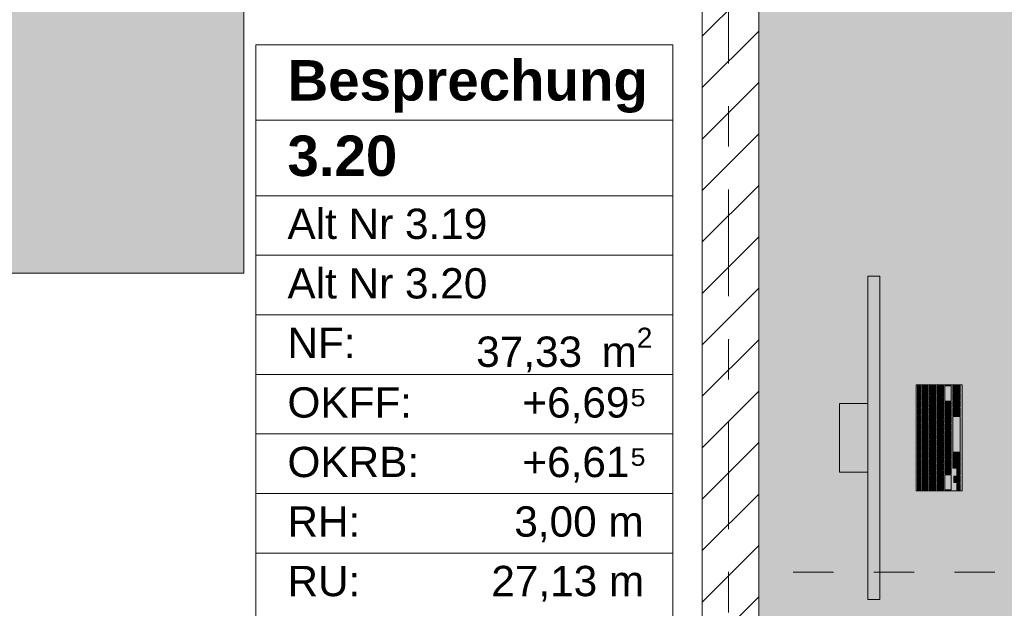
# Model space of a CAD drawing. Header units: metres. Extents: x -3.6 to 84.5, y -11 to 16.8.
# Tile 192 of 256: x 34.8 to 37.2, y 1.3 to 2.8. Entities that reach past the tile are written whole.
import ezdxf

# ---------------------------------------------------------------- set-up
doc = ezdxf.new("R2010")
doc.units = ezdxf.units.M
doc.header["$MEASUREMENT"] = 0
for name, pattern in [('Strichlinie doppelt', [0.546806, 0.264583, -0.105833, 0.070556, -0.105833]), ('Strichlinie eng', [0.115, 0.075, -0.04]), ('Wipeout_Contour', [1, 0, -1])]:
    doc.linetypes.add(name, pattern=pattern)
for name, color, linetype in [('401 - Zone.Raum_ Raumbegrenzung_ Whg.', 7, 'Continuous'), ('451 - Universal.Achsen Raster', 7, 'Continuous'), ('605 - Struktur.Wand Innen', 7, 'Continuous'), ('701 - Einrichtung.Möbel', 7, 'Continuous')]:
    doc.layers.add(name, color=color, linetype=linetype)
doc.styles.add('ERSTELLTER_STIL_1', font='txt')
doc.styles.add('ERSTELLTER_STIL_2', font='txt')

msp = doc.modelspace()

# ---------------------------------------------------------------- hatches: boundary and pattern name
at = {"layer": '701 - Einrichtung.Möbel', "linetype": 'Continuous', "lineweight": 0, "true_color": 0x3a3a3a}
for points in [[(36.605, 3.01), (36.605, 1.01), (37.405, 1.01), (37.405, 2.21), (38.805, 2.21), (38.805, 3.01)], [(33.73, 2.95), (33.73, 2.15), (35.33, 2.15), (35.33, 2.95)], [(36.9049, 2.1421), (36.8749, 2.1421), (36.8749, 1.3421), (36.9049, 1.3421)], [(37.1089, 1.8731), (36.9949, 1.8731), (36.9949, 1.6111), (37.1089, 1.6111)], [(37.0059, 1.8621), (37.0059, 1.8704), (37.0057, 1.8706), (36.9981, 1.8706), (36.9979, 1.8704), (36.9979, 1.8538), (36.9981, 1.8536), (37.0057, 1.8536), (37.0059, 1.8538)], [(37.0249, 1.8626), (37.0249, 1.8704), (37.0247, 1.8706), (37.0091, 1.8706), (37.0089, 1.8704), (37.0089, 1.8548), (37.0091, 1.8546), (37.0247, 1.8546), (37.0249, 1.8548)], [(37.0439, 1.8591), (37.0439, 1.8704), (37.0437, 1.8706), (37.0281, 1.8706), (37.0279, 1.8704), (37.0279, 1.8478), (37.0281, 1.8476), (37.0437, 1.8476), (37.0439, 1.8478)], [(37.0629, 1.8564), (37.0629, 1.8704), (37.0627, 1.8706), (37.0471, 1.8706), (37.0469, 1.8704), (37.0469, 1.8423), (37.0471, 1.8421), (37.0627, 1.8421), (37.0629, 1.8423)], [(37.0819, 1.8519), (37.0819, 1.8704), (37.0817, 1.8706), (37.0661, 1.8706), (37.0659, 1.8704), (37.0659, 1.8333), (37.0661, 1.8331), (37.0817, 1.8331), (37.0819, 1.8333)], [(37.1039, 1.8626), (37.1039, 1.8704), (37.1037, 1.8706), (37.0861, 1.8706), (37.0859, 1.8704), (37.0859, 1.8548), (37.0861, 1.8546), (37.1037, 1.8546), (37.1039, 1.8548)], [(37.0059, 1.8436), (37.0059, 1.8519), (37.0057, 1.8521), (36.9981, 1.8521), (36.9979, 1.8519), (36.9979, 1.8353), (36.9981, 1.8351), (37.0057, 1.8351), (37.0059, 1.8353)], [(37.0059, 1.8251), (37.0059, 1.8334), (37.0057, 1.8336), (36.9981, 1.8336), (36.9979, 1.8334), (36.9979, 1.8168), (36.9981, 1.8166), (37.0057, 1.8166), (37.0059, 1.8168)], [(37.0249, 1.8446), (37.0249, 1.8524), (37.0247, 1.8526), (37.0091, 1.8526), (37.0089, 1.8524), (37.0089, 1.8368), (37.0091, 1.8366), (37.0247, 1.8366), (37.0249, 1.8368)], [(37.0249, 1.8266), (37.0249, 1.8344), (37.0247, 1.8346), (37.0091, 1.8346), (37.0089, 1.8344), (37.0089, 1.8188), (37.0091, 1.8186), (37.0247, 1.8186), (37.0249, 1.8188)], [(37.0439, 1.8376), (37.0439, 1.8454), (37.0437, 1.8456), (37.0281, 1.8456), (37.0279, 1.8454), (37.0279, 1.8298), (37.0281, 1.8296), (37.0437, 1.8296), (37.0439, 1.8298)], [(37.0629, 1.8321), (37.0629, 1.8399), (37.0627, 1.8401), (37.0471, 1.8401), (37.0469, 1.8399), (37.0469, 1.8243), (37.0471, 1.8241), (37.0627, 1.8241), (37.0629, 1.8243)], [(37.0819, 1.8231), (37.0819, 1.8309), (37.0817, 1.8311), (37.0661, 1.8311), (37.0659, 1.8309), (37.0659, 1.8153), (37.0661, 1.8151), (37.0817, 1.8151), (37.0819, 1.8153)], [(37.1039, 1.8446), (37.1039, 1.8524), (37.1037, 1.8526), (37.0861, 1.8526), (37.0859, 1.8524), (37.0859, 1.8368), (37.0861, 1.8366), (37.1037, 1.8366), (37.1039, 1.8368)], [(37.1039, 1.8266), (37.1039, 1.8344), (37.1037, 1.8346), (37.0861, 1.8346), (37.0859, 1.8344), (37.0859, 1.8188), (37.0861, 1.8186), (37.1037, 1.8186), (37.1039, 1.8188)], [(36.8749, 1.6571), (36.8749, 1.8271), (36.8049, 1.8271), (36.8049, 1.6571)], [(37.0059, 1.8066), (37.0059, 1.8149), (37.0057, 1.8151), (36.9981, 1.8151), (36.9979, 1.8149), (36.9979, 1.7983), (36.9981, 1.7981), (37.0057, 1.7981), (37.0059, 1.7983)], [(37.0249, 1.8086), (37.0249, 1.8164), (37.0247, 1.8166), (37.0091, 1.8166), (37.0089, 1.8164), (37.0089, 1.8008), (37.0091, 1.8006), (37.0247, 1.8006), (37.0249, 1.8008)], [(37.0439, 1.8196), (37.0439, 1.8274), (37.0437, 1.8276), (37.0281, 1.8276), (37.0279, 1.8274), (37.0279, 1.8118), (37.0281, 1.8116), (37.0437, 1.8116), (37.0439, 1.8118)], [(37.0439, 1.8016), (37.0439, 1.8094), (37.0437, 1.8096), (37.0281, 1.8096), (37.0279, 1.8094), (37.0279, 1.7938), (37.0281, 1.7936), (37.0437, 1.7936), (37.0439, 1.7938)], [(37.0629, 1.8141), (37.0629, 1.8219), (37.0627, 1.8221), (37.0471, 1.8221), (37.0469, 1.8219), (37.0469, 1.8063), (37.0471, 1.8061), (37.0627, 1.8061), (37.0629, 1.8063)], [(37.0819, 1.8051), (37.0819, 1.8129), (37.0817, 1.8131), (37.0661, 1.8131), (37.0659, 1.8129), (37.0659, 1.7973), (37.0661, 1.7971), (37.0817, 1.7971), (37.0819, 1.7973)], [(37.1039, 1.8069), (37.1039, 1.8164), (37.1037, 1.8166), (37.0861, 1.8166), (37.0859, 1.8164), (37.0859, 1.7973), (37.0861, 1.7971), (37.1037, 1.7971), (37.1039, 1.7973)], [(37.0059, 1.7881), (37.0059, 1.7964), (37.0057, 1.7966), (36.9981, 1.7966), (36.9979, 1.7964), (36.9979, 1.7798), (36.9981, 1.7796), (37.0057, 1.7796), (37.0059, 1.7798)], [(37.0249, 1.7906), (37.0249, 1.7984), (37.0247, 1.7986), (37.0091, 1.7986), (37.0089, 1.7984), (37.0089, 1.7828), (37.0091, 1.7826), (37.0247, 1.7826), (37.0249, 1.7828)], [(37.0249, 1.7726), (37.0249, 1.7804), (37.0247, 1.7806), (37.0091, 1.7806), (37.0089, 1.7804), (37.0089, 1.7648), (37.0091, 1.7646), (37.0247, 1.7646), (37.0249, 1.7648)], [(37.0439, 1.7836), (37.0439, 1.7914), (37.0437, 1.7916), (37.0281, 1.7916), (37.0279, 1.7914), (37.0279, 1.7758), (37.0281, 1.7756), (37.0437, 1.7756), (37.0439, 1.7758)], [(37.0629, 1.7961), (37.0629, 1.8039), (37.0627, 1.8041), (37.0471, 1.8041), (37.0469, 1.8039), (37.0469, 1.7883), (37.0471, 1.7881), (37.0627, 1.7881), (37.0629, 1.7883)], [(37.0629, 1.7781), (37.0629, 1.7859), (37.0627, 1.7861), (37.0471, 1.7861), (37.0469, 1.7859), (37.0469, 1.7703), (37.0471, 1.7701), (37.0627, 1.7701), (37.0629, 1.7703)], [(37.0819, 1.7871), (37.0819, 1.7949), (37.0817, 1.7951), (37.0661, 1.7951), (37.0659, 1.7949), (37.0659, 1.7793), (37.0661, 1.7791), (37.0817, 1.7791), (37.0819, 1.7793)], [(37.1039, 1.7511), (37.1039, 1.7949), (37.1037, 1.7951), (37.0861, 1.7951), (37.0859, 1.7949), (37.0859, 1.7073), (37.0861, 1.7071), (37.1037, 1.7071), (37.1039, 1.7073)], [(37.0059, 1.7696), (37.0059, 1.7779), (37.0057, 1.7781), (36.9981, 1.7781), (36.9979, 1.7779), (36.9979, 1.7613), (36.9981, 1.7611), (37.0057, 1.7611), (37.0059, 1.7613)], [(37.0059, 1.7511), (37.0059, 1.7594), (37.0057, 1.7596), (36.9981, 1.7596), (36.9979, 1.7594), (36.9979, 1.7428), (36.9981, 1.7426), (37.0057, 1.7426), (37.0059, 1.7428)], [(37.0249, 1.7546), (37.0249, 1.7624), (37.0247, 1.7626), (37.0091, 1.7626), (37.0089, 1.7624), (37.0089, 1.7468), (37.0091, 1.7466), (37.0247, 1.7466), (37.0249, 1.7468)], [(37.0439, 1.7656), (37.0439, 1.7734), (37.0437, 1.7736), (37.0281, 1.7736), (37.0279, 1.7734), (37.0279, 1.7578), (37.0281, 1.7576), (37.0437, 1.7576), (37.0439, 1.7578)], [(37.0629, 1.7601), (37.0629, 1.7679), (37.0627, 1.7681), (37.0471, 1.7681), (37.0469, 1.7679), (37.0469, 1.7523), (37.0471, 1.7521), (37.0627, 1.7521), (37.0629, 1.7523)], [(37.0819, 1.7691), (37.0819, 1.7769), (37.0817, 1.7771), (37.0661, 1.7771), (37.0659, 1.7769), (37.0659, 1.7613), (37.0661, 1.7611), (37.0817, 1.7611), (37.0819, 1.7613)], [(37.0819, 1.7511), (37.0819, 1.7589), (37.0817, 1.7591), (37.0661, 1.7591), (37.0659, 1.7589), (37.0659, 1.7433), (37.0661, 1.7431), (37.0817, 1.7431), (37.0819, 1.7433)], [(37.0059, 1.7326), (37.0059, 1.7409), (37.0057, 1.7411), (36.9981, 1.7411), (36.9979, 1.7409), (36.9979, 1.7243), (36.9981, 1.7241), (37.0057, 1.7241), (37.0059, 1.7243)], [(37.0249, 1.7366), (37.0249, 1.7444), (37.0247, 1.7446), (37.0091, 1.7446), (37.0089, 1.7444), (37.0089, 1.7288), (37.0091, 1.7286), (37.0247, 1.7286), (37.0249, 1.7288)], [(37.0439, 1.7476), (37.0439, 1.7554), (37.0437, 1.7556), (37.0281, 1.7556), (37.0279, 1.7554), (37.0279, 1.7398), (37.0281, 1.7396), (37.0437, 1.7396), (37.0439, 1.7398)], [(37.0439, 1.7296), (37.0439, 1.7374), (37.0437, 1.7376), (37.0281, 1.7376), (37.0279, 1.7374), (37.0279, 1.7218), (37.0281, 1.7216), (37.0437, 1.7216), (37.0439, 1.7218)], [(37.0629, 1.7421), (37.0629, 1.7499), (37.0627, 1.7501), (37.0471, 1.7501), (37.0469, 1.7499), (37.0469, 1.7343), (37.0471, 1.7341), (37.0627, 1.7341), (37.0629, 1.7343)], [(37.0629, 1.7241), (37.0629, 1.7319), (37.0627, 1.7321), (37.0471, 1.7321), (37.0469, 1.7319), (37.0469, 1.7163), (37.0471, 1.7161), (37.0627, 1.7161), (37.0629, 1.7163)], [(37.0819, 1.7331), (37.0819, 1.7409), (37.0817, 1.7411), (37.0661, 1.7411), (37.0659, 1.7409), (37.0659, 1.7253), (37.0661, 1.7251), (37.0817, 1.7251), (37.0819, 1.7253)], [(37.0059, 1.7141), (37.0059, 1.7224), (37.0057, 1.7226), (36.9981, 1.7226), (36.9979, 1.7224), (36.9979, 1.7058), (36.9981, 1.7056), (37.0057, 1.7056), (37.0059, 1.7058)], [(37.0249, 1.7186), (37.0249, 1.7264), (37.0247, 1.7266), (37.0091, 1.7266), (37.0089, 1.7264), (37.0089, 1.7108), (37.0091, 1.7106), (37.0247, 1.7106), (37.0249, 1.7108)], [(37.0249, 1.7006), (37.0249, 1.7084), (37.0247, 1.7086), (37.0091, 1.7086), (37.0089, 1.7084), (37.0089, 1.6928), (37.0091, 1.6926), (37.0247, 1.6926), (37.0249, 1.6928)], [(37.0439, 1.7116), (37.0439, 1.7194), (37.0437, 1.7196), (37.0281, 1.7196), (37.0279, 1.7194), (37.0279, 1.7038), (37.0281, 1.7036), (37.0437, 1.7036), (37.0439, 1.7038)], [(37.0629, 1.7061), (37.0629, 1.7139), (37.0627, 1.7141), (37.0471, 1.7141), (37.0469, 1.7139), (37.0469, 1.6983), (37.0471, 1.6981), (37.0627, 1.6981), (37.0629, 1.6983)], [(37.0819, 1.7151), (37.0819, 1.7229), (37.0817, 1.7231), (37.0661, 1.7231), (37.0659, 1.7229), (37.0659, 1.7073), (37.0661, 1.7071), (37.0817, 1.7071), (37.0819, 1.7073)], [(37.0059, 1.6956), (37.0059, 1.7039), (37.0057, 1.7041), (36.9981, 1.7041), (36.9979, 1.7039), (36.9979, 1.6873), (36.9981, 1.6871), (37.0057, 1.6871), (37.0059, 1.6873)], [(37.0059, 1.6771), (37.0059, 1.6854), (37.0057, 1.6856), (36.9981, 1.6856), (36.9979, 1.6854), (36.9979, 1.6688), (36.9981, 1.6686), (37.0057, 1.6686), (37.0059, 1.6688)], [(37.0249, 1.6826), (37.0249, 1.6904), (37.0247, 1.6906), (37.0091, 1.6906), (37.0089, 1.6904), (37.0089, 1.6748), (37.0091, 1.6746), (37.0247, 1.6746), (37.0249, 1.6748)], [(37.0439, 1.6936), (37.0439, 1.7014), (37.0437, 1.7016), (37.0281, 1.7016), (37.0279, 1.7014), (37.0279, 1.6858), (37.0281, 1.6856), (37.0437, 1.6856), (37.0439, 1.6858)], [(37.0439, 1.6756), (37.0439, 1.6834), (37.0437, 1.6836), (37.0281, 1.6836), (37.0279, 1.6834), (37.0279, 1.6678), (37.0281, 1.6676), (37.0437, 1.6676), (37.0439, 1.6678)], [(37.0629, 1.6881), (37.0629, 1.6959), (37.0627, 1.6961), (37.0471, 1.6961), (37.0469, 1.6959), (37.0469, 1.6803), (37.0471, 1.6801), (37.0627, 1.6801), (37.0629, 1.6803)], [(37.0819, 1.6971), (37.0819, 1.7049), (37.0817, 1.7051), (37.0661, 1.7051), (37.0659, 1.7049), (37.0659, 1.6893), (37.0661, 1.6891), (37.0817, 1.6891), (37.0819, 1.6893)], [(37.0819, 1.6791), (37.0819, 1.6869), (37.0817, 1.6871), (37.0661, 1.6871), (37.0659, 1.6869), (37.0659, 1.6713), (37.0661, 1.6711), (37.0817, 1.6711), (37.0819, 1.6713)], [(37.1039, 1.6954), (37.1039, 1.7049), (37.1037, 1.7051), (37.0861, 1.7051), (37.0859, 1.7049), (37.0859, 1.6858), (37.0861, 1.6856), (37.1037, 1.6856), (37.1039, 1.6858)], [(37.1039, 1.6756), (37.1039, 1.6834), (37.1037, 1.6836), (37.0861, 1.6836), (37.0859, 1.6834), (37.0859, 1.6678), (37.0861, 1.6676), (37.1037, 1.6676), (37.1039, 1.6678)], [(37.0059, 1.6586), (37.0059, 1.6669), (37.0057, 1.6671), (36.9981, 1.6671), (36.9979, 1.6669), (36.9979, 1.6503), (36.9981, 1.6501), (37.0057, 1.6501), (37.0059, 1.6503)], [(37.0249, 1.6646), (37.0249, 1.6724), (37.0247, 1.6726), (37.0091, 1.6726), (37.0089, 1.6724), (37.0089, 1.6568), (37.0091, 1.6566), (37.0247, 1.6566), (37.0249, 1.6568)], [(37.0439, 1.6576), (37.0439, 1.6654), (37.0437, 1.6656), (37.0281, 1.6656), (37.0279, 1.6654), (37.0279, 1.6498), (37.0281, 1.6496), (37.0437, 1.6496), (37.0439, 1.6498)], [(37.0629, 1.6701), (37.0629, 1.6779), (37.0627, 1.6781), (37.0471, 1.6781), (37.0469, 1.6779), (37.0469, 1.6623), (37.0471, 1.6621), (37.0627, 1.6621), (37.0629, 1.6623)], [(37.0629, 1.6521), (37.0629, 1.6599), (37.0627, 1.6601), (37.0471, 1.6601), (37.0469, 1.6599), (37.0469, 1.6443), (37.0471, 1.6441), (37.0627, 1.6441), (37.0629, 1.6443)], [(37.0819, 1.6611), (37.0819, 1.6689), (37.0817, 1.6691), (37.0661, 1.6691), (37.0659, 1.6689), (37.0659, 1.6533), (37.0661, 1.6531), (37.0817, 1.6531), (37.0819, 1.6533)], [(37.1039, 1.6576), (37.1039, 1.6654), (37.1037, 1.6656), (37.0961, 1.6656), (37.0959, 1.6654), (37.0959, 1.6498), (37.0961, 1.6496), (37.1037, 1.6496), (37.1039, 1.6498)], [(37.0059, 1.6401), (37.0059, 1.6484), (37.0057, 1.6486), (36.9981, 1.6486), (36.9979, 1.6484), (36.9979, 1.6318), (36.9981, 1.6316), (37.0057, 1.6316), (37.0059, 1.6318)], [(37.0249, 1.6466), (37.0249, 1.6544), (37.0247, 1.6546), (37.0091, 1.6546), (37.0089, 1.6544), (37.0089, 1.6388), (37.0091, 1.6386), (37.0247, 1.6386), (37.0249, 1.6388)], [(37.0249, 1.6251), (37.0249, 1.6364), (37.0247, 1.6366), (37.0091, 1.6366), (37.0089, 1.6364), (37.0089, 1.6138), (37.0091, 1.6136), (37.0247, 1.6136), (37.0249, 1.6138)], [(37.0439, 1.6396), (37.0439, 1.6474), (37.0437, 1.6476), (37.0281, 1.6476), (37.0279, 1.6474), (37.0279, 1.6318), (37.0281, 1.6316), (37.0437, 1.6316), (37.0439, 1.6318)], [(37.0629, 1.6279), (37.0629, 1.6419), (37.0627, 1.6421), (37.0471, 1.6421), (37.0469, 1.6419), (37.0469, 1.6138), (37.0471, 1.6136), (37.0627, 1.6136), (37.0629, 1.6138)], [(37.0819, 1.6324), (37.0819, 1.6509), (37.0817, 1.6511), (37.0661, 1.6511), (37.0659, 1.6509), (37.0659, 1.6138), (37.0661, 1.6136), (37.0817, 1.6136), (37.0819, 1.6138)], [(37.0959, 1.6396), (37.0959, 1.6474), (37.0957, 1.6476), (37.0881, 1.6476), (37.0879, 1.6474), (37.0879, 1.6318), (37.0881, 1.6316), (37.0957, 1.6316), (37.0959, 1.6318)], [(37.1039, 1.6396), (37.1039, 1.6474), (37.1037, 1.6476), (37.0961, 1.6476), (37.0959, 1.6474), (37.0959, 1.6318), (37.0961, 1.6316), (37.1037, 1.6316), (37.1039, 1.6318)], [(37.0059, 1.6216), (37.0059, 1.6299), (37.0057, 1.6301), (36.9981, 1.6301), (36.9979, 1.6299), (36.9979, 1.6133), (36.9981, 1.6131), (37.0057, 1.6131), (37.0059, 1.6133)], [(37.0439, 1.6216), (37.0439, 1.6294), (37.0437, 1.6296), (37.0281, 1.6296), (37.0279, 1.6294), (37.0279, 1.6138), (37.0281, 1.6136), (37.0437, 1.6136), (37.0439, 1.6138)], [(37.1039, 1.6216), (37.1039, 1.6294), (37.1037, 1.6296), (37.0961, 1.6296), (37.0959, 1.6294), (37.0959, 1.6138), (37.0961, 1.6136), (37.1037, 1.6136), (37.1039, 1.6138)]]:
    msp.add_hatch(color=250, dxfattribs=at).paths.add_polyline_path(points)

# ---------------------------------------------------------------- linework, layer by layer
at = {"layer": '401 - Zone.Raum_ Raumbegrenzung_ Whg.', "color": 7, "linetype": 'Continuous', "lineweight": 9}
for p, q in [((36.3925, 2.7145), (35.3594, 2.7145)), ((35.3594, 2.7145), (35.3594, 0.8681)), ((35.3594, 2.7145), (36.3925, 2.7145)), ((35.3594, 2.5279), (35.3594, 2.7145)), ((36.3925, 0.8681), (36.3925, 2.7145)), ((36.3925, 2.7145), (36.3925, 2.5279)), ((36.3925, 2.5279), (35.3594, 2.5279)), ((35.3594, 2.5279), (36.3925, 2.5279)), ((35.3594, 2.3413), (35.3594, 2.5279)), ((36.3925, 2.5279), (36.3925, 2.3413)), ((36.3925, 2.3413), (35.3594, 2.3413)), ((35.3594, 2.3413), (36.3925, 2.3413)), ((35.3594, 2.1939), (35.3594, 2.3413)), ((36.3925, 2.3413), (36.3925, 2.1939)), ((36.3925, 2.1939), (35.3594, 2.1939)), ((35.3594, 2.1939), (36.3925, 2.1939)), ((35.3594, 2.0466), (35.3594, 2.1939)), ((36.3925, 2.1939), (36.3925, 2.0466)), ((36.3925, 2.0466), (35.3594, 2.0466)), ((35.3594, 2.0466), (36.3925, 2.0466)), ((35.3594, 1.8993), (35.3594, 2.0466)), ((36.3925, 2.0466), (36.3925, 1.8993)), ((36.3925, 1.8993), (35.3594, 1.8993)), ((35.3594, 1.8993), (36.3925, 1.8993)), ((35.3594, 1.752), (35.3594, 1.8993)), ((36.3925, 1.8993), (36.3925, 1.752)), ((36.3925, 1.752), (35.3594, 1.752)), ((35.3594, 1.752), (36.3925, 1.752)), ((35.3594, 1.6047), (35.3594, 1.752)), ((36.3925, 1.752), (36.3925, 1.6047)), ((36.3925, 1.6047), (35.3594, 1.6047)), ((35.3594, 1.6047), (36.3925, 1.6047)), ((35.3594, 1.4573), (35.3594, 1.6047)), ((36.3925, 1.6047), (36.3925, 1.4573)), ((36.3925, 1.4573), (35.3594, 1.4573)), ((35.3594, 1.4573), (36.3925, 1.4573)), ((35.3594, 1.31), (35.3594, 1.4573)), ((36.3925, 1.4573), (36.3925, 1.31))]:
    msp.add_line(p, q, dxfattribs=at)
at = {"layer": '701 - Einrichtung.Möbel', "color": 7, "linetype": 'Strichlinie eng', "lineweight": 5, "true_color": 0xebebeb}
msp.add_line((37.39, 1.41), (36.605, 1.41), dxfattribs=at)
at = {"layer": '701 - Einrichtung.Möbel', "color": 7, "linetype": 'Continuous', "lineweight": 5, "true_color": 0xebebeb, "flags": 128}
for points in [[(36.605, 3.01), (36.605, 1.01), (37.405, 1.01), (37.405, 2.21), (38.805, 2.21), (38.805, 3.01)], [(33.73, 2.95), (35.33, 2.95), (35.33, 2.15), (33.73, 2.15)], [(36.9049, 2.1421), (36.9049, 1.3421), (36.8749, 1.3421), (36.8749, 2.1421)], [(37.1089, 1.8731), (37.1089, 1.6111), (36.9949, 1.6111), (36.9949, 1.8731)], [(37.0059, 1.8621), (37.0059, 1.8538), (37.0057, 1.8536), (36.9981, 1.8536), (36.9979, 1.8538), (36.9979, 1.8704), (36.9981, 1.8706), (37.0057, 1.8706), (37.0059, 1.8704)], [(37.0249, 1.8626), (37.0249, 1.8548), (37.0247, 1.8546), (37.0091, 1.8546), (37.0089, 1.8548), (37.0089, 1.8704), (37.0091, 1.8706), (37.0247, 1.8706), (37.0249, 1.8704)], [(37.0439, 1.8591), (37.0439, 1.8478), (37.0437, 1.8476), (37.0281, 1.8476), (37.0279, 1.8478), (37.0279, 1.8704), (37.0281, 1.8706), (37.0437, 1.8706), (37.0439, 1.8704)], [(37.0629, 1.8564), (37.0629, 1.8423), (37.0627, 1.8421), (37.0471, 1.8421), (37.0469, 1.8423), (37.0469, 1.8704), (37.0471, 1.8706), (37.0627, 1.8706), (37.0629, 1.8704)], [(37.0819, 1.8519), (37.0819, 1.8333), (37.0817, 1.8331), (37.0661, 1.8331), (37.0659, 1.8333), (37.0659, 1.8704), (37.0661, 1.8706), (37.0817, 1.8706), (37.0819, 1.8704)], [(37.1039, 1.8626), (37.1039, 1.8548), (37.1037, 1.8546), (37.0861, 1.8546), (37.0859, 1.8548), (37.0859, 1.8704), (37.0861, 1.8706), (37.1037, 1.8706), (37.1039, 1.8704)], [(37.0059, 1.8436), (37.0059, 1.8353), (37.0057, 1.8351), (36.9981, 1.8351), (36.9979, 1.8353), (36.9979, 1.8519), (36.9981, 1.8521), (37.0057, 1.8521), (37.0059, 1.8519)], [(37.0059, 1.8251), (37.0059, 1.8168), (37.0057, 1.8166), (36.9981, 1.8166), (36.9979, 1.8168), (36.9979, 1.8334), (36.9981, 1.8336), (37.0057, 1.8336), (37.0059, 1.8334)], [(37.0249, 1.8446), (37.0249, 1.8368), (37.0247, 1.8366), (37.0091, 1.8366), (37.0089, 1.8368), (37.0089, 1.8524), (37.0091, 1.8526), (37.0247, 1.8526), (37.0249, 1.8524)], [(37.0249, 1.8266), (37.0249, 1.8188), (37.0247, 1.8186), (37.0091, 1.8186), (37.0089, 1.8188), (37.0089, 1.8344), (37.0091, 1.8346), (37.0247, 1.8346), (37.0249, 1.8344)], [(37.0439, 1.8376), (37.0439, 1.8298), (37.0437, 1.8296), (37.0281, 1.8296), (37.0279, 1.8298), (37.0279, 1.8454), (37.0281, 1.8456), (37.0437, 1.8456), (37.0439, 1.8454)], [(37.0629, 1.8321), (37.0629, 1.8243), (37.0627, 1.8241), (37.0471, 1.8241), (37.0469, 1.8243), (37.0469, 1.8399), (37.0471, 1.8401), (37.0627, 1.8401), (37.0629, 1.8399)], [(37.0819, 1.8231), (37.0819, 1.8153), (37.0817, 1.8151), (37.0661, 1.8151), (37.0659, 1.8153), (37.0659, 1.8309), (37.0661, 1.8311), (37.0817, 1.8311), (37.0819, 1.8309)], [(37.1039, 1.8446), (37.1039, 1.8368), (37.1037, 1.8366), (37.0861, 1.8366), (37.0859, 1.8368), (37.0859, 1.8524), (37.0861, 1.8526), (37.1037, 1.8526), (37.1039, 1.8524)], [(37.1039, 1.8266), (37.1039, 1.8188), (37.1037, 1.8186), (37.0861, 1.8186), (37.0859, 1.8188), (37.0859, 1.8344), (37.0861, 1.8346), (37.1037, 1.8346), (37.1039, 1.8344)], [(36.8749, 1.6571), (36.8049, 1.6571), (36.8049, 1.8271), (36.8749, 1.8271)], [(37.0059, 1.8066), (37.0059, 1.7983), (37.0057, 1.7981), (36.9981, 1.7981), (36.9979, 1.7983), (36.9979, 1.8149), (36.9981, 1.8151), (37.0057, 1.8151), (37.0059, 1.8149)], [(37.0249, 1.8086), (37.0249, 1.8008), (37.0247, 1.8006), (37.0091, 1.8006), (37.0089, 1.8008), (37.0089, 1.8164), (37.0091, 1.8166), (37.0247, 1.8166), (37.0249, 1.8164)], [(37.0439, 1.8196), (37.0439, 1.8118), (37.0437, 1.8116), (37.0281, 1.8116), (37.0279, 1.8118), (37.0279, 1.8274), (37.0281, 1.8276), (37.0437, 1.8276), (37.0439, 1.8274)], [(37.0439, 1.8016), (37.0439, 1.7938), (37.0437, 1.7936), (37.0281, 1.7936), (37.0279, 1.7938), (37.0279, 1.8094), (37.0281, 1.8096), (37.0437, 1.8096), (37.0439, 1.8094)], [(37.0629, 1.8141), (37.0629, 1.8063), (37.0627, 1.8061), (37.0471, 1.8061), (37.0469, 1.8063), (37.0469, 1.8219), (37.0471, 1.8221), (37.0627, 1.8221), (37.0629, 1.8219)], [(37.0819, 1.8051), (37.0819, 1.7973), (37.0817, 1.7971), (37.0661, 1.7971), (37.0659, 1.7973), (37.0659, 1.8129), (37.0661, 1.8131), (37.0817, 1.8131), (37.0819, 1.8129)], [(37.1039, 1.8069), (37.1039, 1.7973), (37.1037, 1.7971), (37.0861, 1.7971), (37.0859, 1.7973), (37.0859, 1.8164), (37.0861, 1.8166), (37.1037, 1.8166), (37.1039, 1.8164)], [(37.0059, 1.7881), (37.0059, 1.7798), (37.0057, 1.7796), (36.9981, 1.7796), (36.9979, 1.7798), (36.9979, 1.7964), (36.9981, 1.7966), (37.0057, 1.7966), (37.0059, 1.7964)], [(37.0249, 1.7906), (37.0249, 1.7828), (37.0247, 1.7826), (37.0091, 1.7826), (37.0089, 1.7828), (37.0089, 1.7984), (37.0091, 1.7986), (37.0247, 1.7986), (37.0249, 1.7984)], [(37.0249, 1.7726), (37.0249, 1.7648), (37.0247, 1.7646), (37.0091, 1.7646), (37.0089, 1.7648), (37.0089, 1.7804), (37.0091, 1.7806), (37.0247, 1.7806), (37.0249, 1.7804)], [(37.0439, 1.7836), (37.0439, 1.7758), (37.0437, 1.7756), (37.0281, 1.7756), (37.0279, 1.7758), (37.0279, 1.7914), (37.0281, 1.7916), (37.0437, 1.7916), (37.0439, 1.7914)], [(37.0629, 1.7961), (37.0629, 1.7883), (37.0627, 1.7881), (37.0471, 1.7881), (37.0469, 1.7883), (37.0469, 1.8039), (37.0471, 1.8041), (37.0627, 1.8041), (37.0629, 1.8039)], [(37.0629, 1.7781), (37.0629, 1.7703), (37.0627, 1.7701), (37.0471, 1.7701), (37.0469, 1.7703), (37.0469, 1.7859), (37.0471, 1.7861), (37.0627, 1.7861), (37.0629, 1.7859)], [(37.0819, 1.7871), (37.0819, 1.7793), (37.0817, 1.7791), (37.0661, 1.7791), (37.0659, 1.7793), (37.0659, 1.7949), (37.0661, 1.7951), (37.0817, 1.7951), (37.0819, 1.7949)], [(37.1039, 1.7511), (37.1039, 1.7073), (37.1037, 1.7071), (37.0861, 1.7071), (37.0859, 1.7073), (37.0859, 1.7949), (37.0861, 1.7951), (37.1037, 1.7951), (37.1039, 1.7949)], [(37.0059, 1.7696), (37.0059, 1.7613), (37.0057, 1.7611), (36.9981, 1.7611), (36.9979, 1.7613), (36.9979, 1.7779), (36.9981, 1.7781), (37.0057, 1.7781), (37.0059, 1.7779)], [(37.0059, 1.7511), (37.0059, 1.7428), (37.0057, 1.7426), (36.9981, 1.7426), (36.9979, 1.7428), (36.9979, 1.7594), (36.9981, 1.7596), (37.0057, 1.7596), (37.0059, 1.7594)], [(37.0249, 1.7546), (37.0249, 1.7468), (37.0247, 1.7466), (37.0091, 1.7466), (37.0089, 1.7468), (37.0089, 1.7624), (37.0091, 1.7626), (37.0247, 1.7626), (37.0249, 1.7624)], [(37.0439, 1.7656), (37.0439, 1.7578), (37.0437, 1.7576), (37.0281, 1.7576), (37.0279, 1.7578), (37.0279, 1.7734), (37.0281, 1.7736), (37.0437, 1.7736), (37.0439, 1.7734)], [(37.0629, 1.7601), (37.0629, 1.7523), (37.0627, 1.7521), (37.0471, 1.7521), (37.0469, 1.7523), (37.0469, 1.7679), (37.0471, 1.7681), (37.0627, 1.7681), (37.0629, 1.7679)], [(37.0819, 1.7691), (37.0819, 1.7613), (37.0817, 1.7611), (37.0661, 1.7611), (37.0659, 1.7613), (37.0659, 1.7769), (37.0661, 1.7771), (37.0817, 1.7771), (37.0819, 1.7769)], [(37.0819, 1.7511), (37.0819, 1.7433), (37.0817, 1.7431), (37.0661, 1.7431), (37.0659, 1.7433), (37.0659, 1.7589), (37.0661, 1.7591), (37.0817, 1.7591), (37.0819, 1.7589)], [(37.0059, 1.7326), (37.0059, 1.7243), (37.0057, 1.7241), (36.9981, 1.7241), (36.9979, 1.7243), (36.9979, 1.7409), (36.9981, 1.7411), (37.0057, 1.7411), (37.0059, 1.7409)], [(37.0249, 1.7366), (37.0249, 1.7288), (37.0247, 1.7286), (37.0091, 1.7286), (37.0089, 1.7288), (37.0089, 1.7444), (37.0091, 1.7446), (37.0247, 1.7446), (37.0249, 1.7444)], [(37.0439, 1.7476), (37.0439, 1.7398), (37.0437, 1.7396), (37.0281, 1.7396), (37.0279, 1.7398), (37.0279, 1.7554), (37.0281, 1.7556), (37.0437, 1.7556), (37.0439, 1.7554)], [(37.0439, 1.7296), (37.0439, 1.7218), (37.0437, 1.7216), (37.0281, 1.7216), (37.0279, 1.7218), (37.0279, 1.7374), (37.0281, 1.7376), (37.0437, 1.7376), (37.0439, 1.7374)], [(37.0629, 1.7421), (37.0629, 1.7343), (37.0627, 1.7341), (37.0471, 1.7341), (37.0469, 1.7343), (37.0469, 1.7499), (37.0471, 1.7501), (37.0627, 1.7501), (37.0629, 1.7499)], [(37.0629, 1.7241), (37.0629, 1.7163), (37.0627, 1.7161), (37.0471, 1.7161), (37.0469, 1.7163), (37.0469, 1.7319), (37.0471, 1.7321), (37.0627, 1.7321), (37.0629, 1.7319)], [(37.0819, 1.7331), (37.0819, 1.7253), (37.0817, 1.7251), (37.0661, 1.7251), (37.0659, 1.7253), (37.0659, 1.7409), (37.0661, 1.7411), (37.0817, 1.7411), (37.0819, 1.7409)], [(37.0059, 1.7141), (37.0059, 1.7058), (37.0057, 1.7056), (36.9981, 1.7056), (36.9979, 1.7058), (36.9979, 1.7224), (36.9981, 1.7226), (37.0057, 1.7226), (37.0059, 1.7224)], [(37.0249, 1.7186), (37.0249, 1.7108), (37.0247, 1.7106), (37.0091, 1.7106), (37.0089, 1.7108), (37.0089, 1.7264), (37.0091, 1.7266), (37.0247, 1.7266), (37.0249, 1.7264)], [(37.0249, 1.7006), (37.0249, 1.6928), (37.0247, 1.6926), (37.0091, 1.6926), (37.0089, 1.6928), (37.0089, 1.7084), (37.0091, 1.7086), (37.0247, 1.7086), (37.0249, 1.7084)], [(37.0439, 1.7116), (37.0439, 1.7038), (37.0437, 1.7036), (37.0281, 1.7036), (37.0279, 1.7038), (37.0279, 1.7194), (37.0281, 1.7196), (37.0437, 1.7196), (37.0439, 1.7194)], [(37.0629, 1.7061), (37.0629, 1.6983), (37.0627, 1.6981), (37.0471, 1.6981), (37.0469, 1.6983), (37.0469, 1.7139), (37.0471, 1.7141), (37.0627, 1.7141), (37.0629, 1.7139)], [(37.0819, 1.7151), (37.0819, 1.7073), (37.0817, 1.7071), (37.0661, 1.7071), (37.0659, 1.7073), (37.0659, 1.7229), (37.0661, 1.7231), (37.0817, 1.7231), (37.0819, 1.7229)], [(37.0059, 1.6956), (37.0059, 1.6873), (37.0057, 1.6871), (36.9981, 1.6871), (36.9979, 1.6873), (36.9979, 1.7039), (36.9981, 1.7041), (37.0057, 1.7041), (37.0059, 1.7039)], [(37.0059, 1.6771), (37.0059, 1.6688), (37.0057, 1.6686), (36.9981, 1.6686), (36.9979, 1.6688), (36.9979, 1.6854), (36.9981, 1.6856), (37.0057, 1.6856), (37.0059, 1.6854)], [(37.0249, 1.6826), (37.0249, 1.6748), (37.0247, 1.6746), (37.0091, 1.6746), (37.0089, 1.6748), (37.0089, 1.6904), (37.0091, 1.6906), (37.0247, 1.6906), (37.0249, 1.6904)], [(37.0439, 1.6936), (37.0439, 1.6858), (37.0437, 1.6856), (37.0281, 1.6856), (37.0279, 1.6858), (37.0279, 1.7014), (37.0281, 1.7016), (37.0437, 1.7016), (37.0439, 1.7014)], [(37.0439, 1.6756), (37.0439, 1.6678), (37.0437, 1.6676), (37.0281, 1.6676), (37.0279, 1.6678), (37.0279, 1.6834), (37.0281, 1.6836), (37.0437, 1.6836), (37.0439, 1.6834)], [(37.0629, 1.6881), (37.0629, 1.6803), (37.0627, 1.6801), (37.0471, 1.6801), (37.0469, 1.6803), (37.0469, 1.6959), (37.0471, 1.6961), (37.0627, 1.6961), (37.0629, 1.6959)], [(37.0819, 1.6971), (37.0819, 1.6893), (37.0817, 1.6891), (37.0661, 1.6891), (37.0659, 1.6893), (37.0659, 1.7049), (37.0661, 1.7051), (37.0817, 1.7051), (37.0819, 1.7049)], [(37.0819, 1.6791), (37.0819, 1.6713), (37.0817, 1.6711), (37.0661, 1.6711), (37.0659, 1.6713), (37.0659, 1.6869), (37.0661, 1.6871), (37.0817, 1.6871), (37.0819, 1.6869)], [(37.1039, 1.6954), (37.1039, 1.6858), (37.1037, 1.6856), (37.0861, 1.6856), (37.0859, 1.6858), (37.0859, 1.7049), (37.0861, 1.7051), (37.1037, 1.7051), (37.1039, 1.7049)], [(37.1039, 1.6756), (37.1039, 1.6678), (37.1037, 1.6676), (37.0861, 1.6676), (37.0859, 1.6678), (37.0859, 1.6834), (37.0861, 1.6836), (37.1037, 1.6836), (37.1039, 1.6834)], [(37.0059, 1.6586), (37.0059, 1.6503), (37.0057, 1.6501), (36.9981, 1.6501), (36.9979, 1.6503), (36.9979, 1.6669), (36.9981, 1.6671), (37.0057, 1.6671), (37.0059, 1.6669)], [(37.0249, 1.6646), (37.0249, 1.6568), (37.0247, 1.6566), (37.0091, 1.6566), (37.0089, 1.6568), (37.0089, 1.6724), (37.0091, 1.6726), (37.0247, 1.6726), (37.0249, 1.6724)], [(37.0439, 1.6576), (37.0439, 1.6498), (37.0437, 1.6496), (37.0281, 1.6496), (37.0279, 1.6498), (37.0279, 1.6654), (37.0281, 1.6656), (37.0437, 1.6656), (37.0439, 1.6654)], [(37.0629, 1.6701), (37.0629, 1.6623), (37.0627, 1.6621), (37.0471, 1.6621), (37.0469, 1.6623), (37.0469, 1.6779), (37.0471, 1.6781), (37.0627, 1.6781), (37.0629, 1.6779)], [(37.0629, 1.6521), (37.0629, 1.6443), (37.0627, 1.6441), (37.0471, 1.6441), (37.0469, 1.6443), (37.0469, 1.6599), (37.0471, 1.6601), (37.0627, 1.6601), (37.0629, 1.6599)], [(37.0819, 1.6611), (37.0819, 1.6533), (37.0817, 1.6531), (37.0661, 1.6531), (37.0659, 1.6533), (37.0659, 1.6689), (37.0661, 1.6691), (37.0817, 1.6691), (37.0819, 1.6689)], [(37.1039, 1.6576), (37.1039, 1.6498), (37.1037, 1.6496), (37.0961, 1.6496), (37.0959, 1.6498), (37.0959, 1.6654), (37.0961, 1.6656), (37.1037, 1.6656), (37.1039, 1.6654)], [(37.0059, 1.6401), (37.0059, 1.6318), (37.0057, 1.6316), (36.9981, 1.6316), (36.9979, 1.6318), (36.9979, 1.6484), (36.9981, 1.6486), (37.0057, 1.6486), (37.0059, 1.6484)], [(37.0249, 1.6466), (37.0249, 1.6388), (37.0247, 1.6386), (37.0091, 1.6386), (37.0089, 1.6388), (37.0089, 1.6544), (37.0091, 1.6546), (37.0247, 1.6546), (37.0249, 1.6544)], [(37.0249, 1.6251), (37.0249, 1.6138), (37.0247, 1.6136), (37.0091, 1.6136), (37.0089, 1.6138), (37.0089, 1.6364), (37.0091, 1.6366), (37.0247, 1.6366), (37.0249, 1.6364)], [(37.0439, 1.6396), (37.0439, 1.6318), (37.0437, 1.6316), (37.0281, 1.6316), (37.0279, 1.6318), (37.0279, 1.6474), (37.0281, 1.6476), (37.0437, 1.6476), (37.0439, 1.6474)], [(37.0629, 1.6279), (37.0629, 1.6138), (37.0627, 1.6136), (37.0471, 1.6136), (37.0469, 1.6138), (37.0469, 1.6419), (37.0471, 1.6421), (37.0627, 1.6421), (37.0629, 1.6419)], [(37.0819, 1.6324), (37.0819, 1.6138), (37.0817, 1.6136), (37.0661, 1.6136), (37.0659, 1.6138), (37.0659, 1.6509), (37.0661, 1.6511), (37.0817, 1.6511), (37.0819, 1.6509)], [(37.0959, 1.6396), (37.0959, 1.6318), (37.0957, 1.6316), (37.0881, 1.6316), (37.0879, 1.6318), (37.0879, 1.6474), (37.0881, 1.6476), (37.0957, 1.6476), (37.0959, 1.6474)], [(37.1039, 1.6396), (37.1039, 1.6318), (37.1037, 1.6316), (37.0961, 1.6316), (37.0959, 1.6318), (37.0959, 1.6474), (37.0961, 1.6476), (37.1037, 1.6476), (37.1039, 1.6474)], [(37.0059, 1.6216), (37.0059, 1.6133), (37.0057, 1.6131), (36.9981, 1.6131), (36.9979, 1.6133), (36.9979, 1.6299), (36.9981, 1.6301), (37.0057, 1.6301), (37.0059, 1.6299)], [(37.0439, 1.6216), (37.0439, 1.6138), (37.0437, 1.6136), (37.0281, 1.6136), (37.0279, 1.6138), (37.0279, 1.6294), (37.0281, 1.6296), (37.0437, 1.6296), (37.0439, 1.6294)], [(37.1039, 1.6216), (37.1039, 1.6138), (37.1037, 1.6136), (37.0961, 1.6136), (37.0959, 1.6138), (37.0959, 1.6294), (37.0961, 1.6296), (37.1037, 1.6296), (37.1039, 1.6294)]]:
    msp.add_lwpolyline(points, close=True, dxfattribs=at)

# ---------------------------------------------------------------- texts
at = {"layer": '401 - Zone.Raum_ Raumbegrenzung_ Whg.', "color": 7, "lineweight": 9, "attachment_point": 1}
for s, insert, char_height, style in [('\\A1;{\\pqj;\\pt0;\\fArial|b1|i0|c0|p38;Besprechung}', (35.438, 2.6769), 0.1, 'ERSTELLTER_STIL_1'), ('\\A1;{\\pqj;\\pt0;\\fArial|b1|i0|c0|p38;}', (36.3139, 2.6998), 0.1, 'ERSTELLTER_STIL_1'), ('\\A1;{\\pqj;\\pt0;\\fArial|b1|i0|c0|p38;}', (36.3139, 2.5131), 0.1, 'ERSTELLTER_STIL_1'), ('\\A1;{\\pql;\\pt0;\\fArial|b1|i0|c0|p38;3.20}', (35.438, 2.4903), 0.1, 'ERSTELLTER_STIL_1'), ('\\A1;{\\pqj;\\pt0;\\fArial|b0|i0|c0|p38;}', (36.3139, 2.3265), 0.075, 'ERSTELLTER_STIL_2'), ('\\A1;{\\pqj;\\pt0;\\fArial|b0|i0|c0|p38;Alt Nr 3.19}', (35.438, 2.3094), 0.075, 'ERSTELLTER_STIL_2'), ('\\A1;{\\pqj;\\pt0;\\fArial|b0|i0|c0|p38;}', (36.3139, 2.1792), 0.075, 'ERSTELLTER_STIL_2'), ('\\A1;{\\pqj;\\pt0;\\fArial|b0|i0|c0|p38;Alt Nr 3.20}', (35.438, 2.1621), 0.075, 'ERSTELLTER_STIL_2'), ('\\A1;{\\pqj;\\pt0;\\fArial|b0|i0|c0|p38;NF: }', (35.438, 2.0148), 0.075, 'ERSTELLTER_STIL_2'), ('\\A1;{\\pql;\\pt0,0.05;\\fArial|b0|i0|c0|p38;37,33\\fArial|b0|i0|c0|p38;\\A1{\\H.66x;\\S^  ;}\\fArial|b0|i0|c0|p38; m\\fArial|b0|i0|c0|p38;\\A1{\\H.66x;\\S2^  ;}}', (35.9054, 2.0148), 0.075, 'ERSTELLTER_STIL_2'), ('\\A1;{\\pqj;\\pt0;\\fArial|b0|i0|c0|p38;+6,69⁵}', (36.0197, 1.8674), 0.075, 'ERSTELLTER_STIL_2'), ('\\A1;{\\pqj;\\pt0;\\fArial|b0|i0|c0|p38;OKFF: }', (35.438, 1.8674), 0.075, 'ERSTELLTER_STIL_2'), ('\\A1;{\\pqj;\\pt0;\\fArial|b0|i0|c0|p38;+6,61⁵}', (36.0197, 1.7201), 0.075, 'ERSTELLTER_STIL_2'), ('\\A1;{\\pqj;\\pt0;\\fArial|b0|i0|c0|p38;OKRB: }', (35.438, 1.7201), 0.075, 'ERSTELLTER_STIL_2'), ('\\A1;{\\pqj;\\pt0;\\fArial|b0|i0|c0|p38;RH: }', (35.438, 1.5728), 0.075, 'ERSTELLTER_STIL_2'), ('\\A1;{\\pqj;\\pt0;\\fArial|b0|i0|c0|p38;3,00 m}', (35.9998, 1.5728), 0.075, 'ERSTELLTER_STIL_2'), ('\\A1;{\\pqj;\\pt0;\\fArial|b0|i0|c0|p38;RU: }', (35.438, 1.4255), 0.075, 'ERSTELLTER_STIL_2'), ('\\A1;{\\pqj;\\pt0;\\fArial|b0|i0|c0|p38;27,13 m}', (35.9429, 1.4255), 0.075, 'ERSTELLTER_STIL_2')]:
    msp.add_mtext(s, dxfattribs=dict(at, insert=insert, char_height=char_height, style=style))

# ---------------------------------------------------------------- next in the draw order: wipeouts: each hides what was drawn before it
at = {"color": 254, "linetype": 'Wipeout_Contour', "lineweight": 0, "ltscale": 146.86581}
msp.add_wipeout([(36.605, 5.1), (36.465, 5.1), (36.465, 0.7), (36.605, 0.7)], dxfattribs=at).dxf.layer = '605 - Struktur.Wand Innen'

# ---------------------------------------------------------------- next in the draw order: hatches: boundary and pattern name
at = {"layer": '605 - Struktur.Wand Innen', "linetype": 'Continuous', "lineweight": 0, "true_color": 0x000000}
h = msp.add_hatch(dxfattribs=at)
h.set_pattern_fill('MW_Ziegel_0001', color=18, style=0, pattern_type=2)
h.set_pattern_definition([(45, (0, 0), (-0.0636396, 0.0636396), [])])
h.paths.add_polyline_path([(36.605, 5.1), (36.465, 5.1), (36.465, 0.7), (36.605, 0.7)])

# ---------------------------------------------------------------- next in the draw order: linework, layer by layer
at = {"layer": '451 - Universal.Achsen Raster', "color": 160, "linetype": 'Strichlinie doppelt', "lineweight": 9, "true_color": 0x3232ff}
msp.add_line((36.53, -10.585), (36.53, 16.355), dxfattribs=at)
at = {"layer": '605 - Struktur.Wand Innen', "color": 7, "linetype": 'Continuous', "lineweight": 18, "flags": 128}
for points in [[(36.465, 5.1), (36.465, 0.7)], [(36.605, 0.7), (36.605, 5.1)]]:
    msp.add_lwpolyline(points, dxfattribs=at)

doc.saveas('drawing.dxf')
